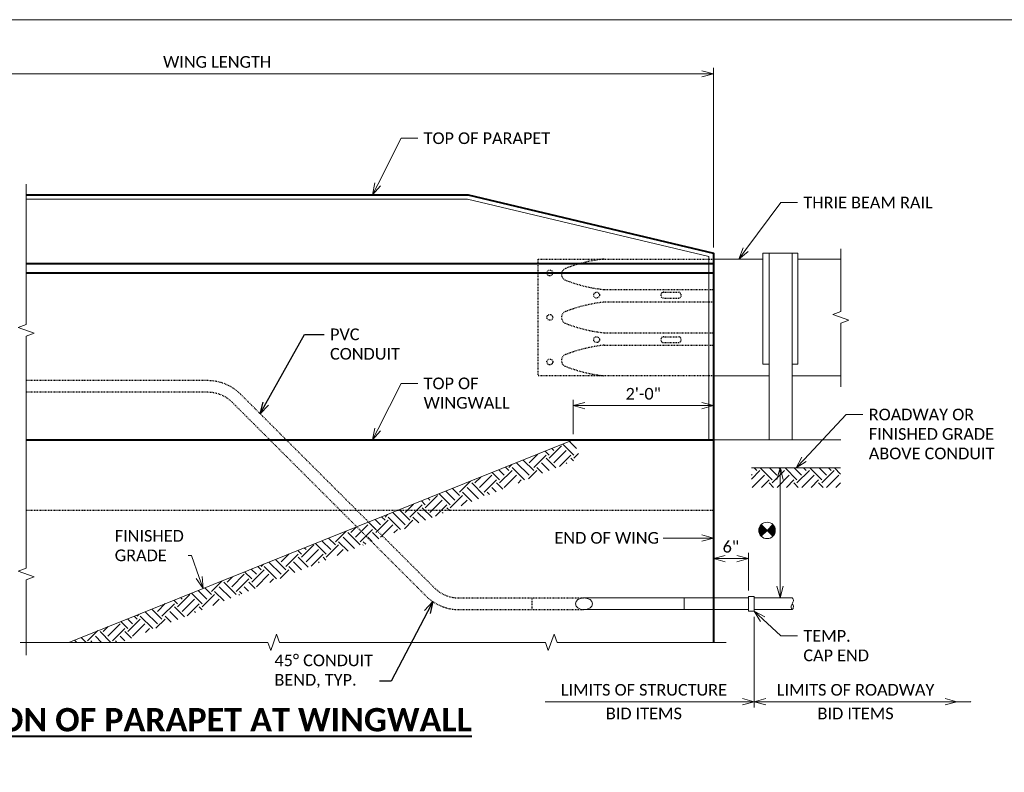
# Model space of a CAD drawing. Extents: x -1659 to 205, y -2368 to -1849.
# Tile 19 of 21: x -391 to -264, y -2212 to -2116. Entities that reach past the tile are written whole.
import ezdxf
from ezdxf import colors
from ezdxf.entities.mleader import LeaderData, LeaderLine
from ezdxf.math import Vec2, Vec3

# ---------------------------------------------------------------- set-up
doc = ezdxf.new("R2010")
doc.units = 0
doc.header["$MEASUREMENT"] = 0
doc.linetypes.add('Wisdot2', pattern=[0.125, 0.0625, -0.0625])
for name, color, linetype, lineweight in [('B_ANNO_BREAK', 7, 'Continuous', 18), ('B_ANNO_DIM', 7, 'Continuous', 18), ('B_ANNO_SYMB', 7, 'Continuous', 18), ('B_ANNO_TEXT_TITLE', 7, 'Continuous', 40), ('B_CONC_PPT', 12, 'Continuous', 40), ('B_CONC_WALL', 1, 'Continuous', 40), ('B_DETAIL', 7, 'Continuous', 18), ('B_DETAIL_HIDDEN', 7, 'Wisdot2', 25)]:
    doc.layers.add(name, color=color, linetype=linetype, lineweight=lineweight)
doc.layers.add('B_ANNO_NOPLOT', color=47, linetype='Continuous', lineweight=18, plot=False)
doc.styles.get("Standard").update_dxf_attribs({"font": 'calibri.ttf'})
doc.styles.add('Title', font='calibrib.ttf', dxfattribs={"height": 0.125})
doc.dimstyles.new('Annotative', dxfattribs={"dimscale": 0, "dimtxt": 0.0625, "dimasz": 0.0625, "dimexe": 0.03125, "dimexo": 0.03125, "dimgap": 0.03125, "dimtad": 1, "dimdec": 3, "dimzin": 3, "dimdsep": 46, "dimlunit": 4, "dimtxsty": 'Standard', "dimblk": 'OPEN30', "dimcen": 0.03125, "dimaunit": 1, "dimadec": 0, "dimazin": 3, "dimtfac": 0.75, "dimtdec": 3, "dimtofl": 0, "dimtmove": 0, "dimatfit": 3, "dimldrblk": 'OPEN30', "dimfxl": 1, "dimtfill": 1, "dimfrac": 1, "dimtolj": 1, "dimtzin": 0, "dimarcsym": 0})

# ---------------------------------------------------------------- blocks, each defined once
blk = doc.blocks.new('guardrail')
at = {"layer": 'B_DETAIL_HIDDEN'}
for p, q in [((-3.710157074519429, 4.761578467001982), (15.00003621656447, 4.779560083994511)), ((15.00003621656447, 2.609836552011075), (-3.710157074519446, 2.609836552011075)), ((-3.710157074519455, -2.628329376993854), (15.00003621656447, -2.628329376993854)), ((-3.710157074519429, -4.76208967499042), (15.00003621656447, -4.780071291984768))]:
    blk.add_line(p, q, dxfattribs=at)
at = {"layer": 'B_DETAIL_HIDDEN', "ltscale": 0.5}
for p, q in [((6.500036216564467, 4.312244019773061), (9.000036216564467, 4.312244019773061)), ((6.500036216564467, 3.312244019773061), (9.000036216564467, 3.312244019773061)), ((6.500036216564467, -3.312755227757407), (9.000036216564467, -3.312755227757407)), ((6.500036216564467, -4.312755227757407), (9.000036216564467, -4.312755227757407))]:
    blk.add_line(p, q, dxfattribs=at)
at = {"layer": 'B_DETAIL_HIDDEN', "flags": 128}
for points in [[(-14.99996378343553, 9.999744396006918), (15.00003621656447, 9.999744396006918)], [(15.00003621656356, -10.00025560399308), (-14.99996378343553, -10.00025560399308), (-14.99996378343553, 9.999744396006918)]]:
    blk.add_lwpolyline(points, dxfattribs=at)
at = {"layer": 'B_DETAIL_HIDDEN', "ltscale": 0.25}
for centre in [(-12.99996378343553, 7.624744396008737), (-4.999963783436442, 3.812244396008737), (-12.99996378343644, -0.0002556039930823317), (-4.999963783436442, -3.812755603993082), (-12.99996378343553, -7.625255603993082)]:
    blk.add_circle(centre, 0.5, dxfattribs=at)
at = {"layer": 'B_DETAIL_HIDDEN', "ltscale": 0.5}
for centre, radius, start, end in [((-0.9760900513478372, -15.51578757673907), 25.66159570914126, 96.11608083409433, 111.3823732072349), ((-9.940985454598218, 7.380661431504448), 1.072640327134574, 111.3823732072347, 248.6176267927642), ((-0.9760900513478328, 30.27711043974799), 25.66159570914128, 248.6176267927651, 263.8839191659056), ((6.500036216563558, 3.812244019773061), 0.5, 90.0000862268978, 270.0000000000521), ((9.000036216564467, 3.812244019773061), 0.5, 270.000000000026, 90.0000862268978), ((-0.9760900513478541, -22.90569542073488), 25.66159570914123, 96.11608083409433, 111.382373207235), ((-9.940985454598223, -0.00924641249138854), 1.072640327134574, 111.382373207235, 248.6176267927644), ((-0.976090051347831, 22.88720259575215), 25.66159570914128, 248.6176267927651, 263.8839191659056), ((6.500036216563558, -3.812755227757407), 0.5, 89.99999999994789, 269.9999137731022), ((9.000036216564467, -3.812755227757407), 0.5, 269.9999137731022, 89.99999999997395), ((-0.9760900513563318, -30.27762164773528), 25.66159570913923, 96.11608083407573, 111.3823732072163), ((-9.940985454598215, -7.38117263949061), 1.072640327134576, 111.3823732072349, 248.6176267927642), ((-0.976090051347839, 15.51527636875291), 25.66159570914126, 248.6176267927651, 263.8839191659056)]:
    blk.add_arc(centre, radius, start, end, dxfattribs=at)
blk = doc.blocks.new('_Open30')
at = {"color": 0, "linetype": 'ByBlock', "lineweight": -2}
for p, q in [((-1, 0.26794919), (0, 0)), ((0, 0), (-1, -0.26794919)), ((0, 0), (-1, 0))]:
    blk.add_line(p, q, dxfattribs=at)
blk = doc.blocks.new('*D118')
at = {"layer": 'B_ANNO_DIM', "color": 0, "lineweight": -2, "transparency": 16777216}
for p, q in [((53.09397135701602, 229.6846771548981), (53.09397135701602, 245.796793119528)), ((179.093967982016, 222.7471771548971), (179.093967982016, 245.796793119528)), ((54.59397135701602, 245.046793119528), (177.593967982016, 245.046793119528))]:
    blk.add_line(p, q, dxfattribs=at)
at = {"layer": 'Defpoints', "color": 0, "transparency": 16777216}
for p in [(179.093967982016, 245.046793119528), (53.09397135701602, 228.9346771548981), (179.093967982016, 221.9971771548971)]:
    blk.add_point(p, dxfattribs=at)
at = {"layer": 'B_ANNO_DIM', "color": 0, "lineweight": -2, "transparency": 16777216, "xscale": 1.5, "yscale": 1.5, "zscale": 1.5, "rotation": 180}
blk.add_blockref('_Open30', (53.09397135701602, 245.046793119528), dxfattribs=at)
at = {"layer": 'B_ANNO_DIM', "color": 0, "lineweight": -2, "transparency": 16777216, "xscale": 1.5, "yscale": 1.5, "zscale": 1.5}
blk.add_blockref('_Open30', (179.093967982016, 245.046793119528), dxfattribs=at)
at = {"layer": 'B_ANNO_DIM', "color": 0, "transparency": 16777216, "insert": (115.3752213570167, 246.5641008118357), "char_height": 1.5, "attachment_point": 5, "bg_fill": 3, "box_fill_scale": 1.25, "bg_fill_color": 256, "bg_fill_true_color": 13158600, "bg_fill_transparency": 0}
blk.add_mtext('\\A1;WING LENGTH', dxfattribs=at)
blk = doc.blocks.new('*D96')
at = {"layer": 'B_ANNO_DIM', "color": 0, "lineweight": -2, "transparency": 16777216}
for p, q in [((-296.9873368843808, -2189.109312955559), (-296.9873368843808, -2184.243735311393)), ((-298.4873368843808, -2184.993735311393), (-299.9873368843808, -2184.993735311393))]:
    blk.add_line(p, q, dxfattribs=at)
at = {"layer": 'Defpoints', "color": 0, "transparency": 16777216}
for p in [(-301.4873368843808, -2184.993735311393), (-301.4873368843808, -2184.993735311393), (-296.9873368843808, -2189.859312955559)]:
    blk.add_point(p, dxfattribs=at)
at = {"layer": 'B_ANNO_DIM', "color": 0, "lineweight": -2, "transparency": 16777216, "xscale": 1.5, "yscale": 1.5, "zscale": 1.5, "rotation": 180}
blk.add_blockref('_Open30', (-301.4873368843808, -2184.993735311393), dxfattribs=at)
at = {"layer": 'B_ANNO_DIM', "color": 0, "lineweight": -2, "transparency": 16777216, "xscale": 1.5, "yscale": 1.5, "zscale": 1.5}
blk.add_blockref('_Open30', (-296.9873368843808, -2184.993735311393), dxfattribs=at)
at = {"layer": 'B_ANNO_DIM', "color": 0, "transparency": 16777216, "insert": (-299.2373368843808, -2183.475850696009), "char_height": 1.5, "attachment_point": 5, "bg_fill": 3, "box_fill_scale": 1.25, "bg_fill_color": 256, "bg_fill_true_color": 13158600, "bg_fill_transparency": 0}
blk.add_mtext('\\A1;6"', dxfattribs=at)
blk = doc.blocks.new('*D117')
at = {"layer": 'B_ANNO_DIM', "color": 0, "lineweight": -2, "transparency": 16777216}
for p, q in [((161.0939679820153, 198.7471771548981), (161.0939679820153, 203.1569175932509)), ((162.5939679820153, 202.4069175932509), (177.5939679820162, 202.4069175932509))]:
    blk.add_line(p, q, dxfattribs=at)
at = {"layer": 'Defpoints', "color": 0, "transparency": 16777216}
for p in [(179.0939679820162, 202.4069175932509), (179.0939679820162, 202.4069175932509), (161.0939679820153, 197.9971771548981)]:
    blk.add_point(p, dxfattribs=at)
at = {"layer": 'B_ANNO_DIM', "color": 0, "lineweight": -2, "transparency": 16777216, "xscale": 1.5, "yscale": 1.5, "zscale": 1.5, "rotation": 180}
blk.add_blockref('_Open30', (161.0939679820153, 202.4069175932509), dxfattribs=at)
at = {"layer": 'B_ANNO_DIM', "color": 0, "lineweight": -2, "transparency": 16777216, "xscale": 1.5, "yscale": 1.5, "zscale": 1.5}
blk.add_blockref('_Open30', (179.0939679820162, 202.4069175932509), dxfattribs=at)
at = {"layer": 'B_ANNO_DIM', "color": 0, "transparency": 16777216, "insert": (170.0939679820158, 203.9253791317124), "char_height": 1.5, "attachment_point": 5, "bg_fill": 3, "box_fill_scale": 1.25, "bg_fill_color": 256, "bg_fill_true_color": 13158600, "bg_fill_transparency": 0}
blk.add_mtext('\\A1;2\'-0"', dxfattribs=at)
blk = doc.blocks.new('*D97')
at = {"layer": 'B_ANNO_DIM', "color": 0, "lineweight": -2, "transparency": 16777216}
blk.add_line((-292.9287863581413, -2174.84861333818), (-292.9287863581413, -2188.546811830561), dxfattribs=at)
at = {"layer": 'Defpoints', "color": 0, "transparency": 16777216}
for p in [(-292.9287863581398, -2173.34861333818), (-292.9287863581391, -2190.046811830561), (-292.9287863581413, -2190.046811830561)]:
    blk.add_point(p, dxfattribs=at)
at = {"layer": 'B_ANNO_DIM', "color": 0, "lineweight": -2, "transparency": 16777216, "xscale": 1.5, "yscale": 1.5, "zscale": 1.5}
for p, rotation in [((-292.9287863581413, -2173.34861333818), 90), ((-292.9287863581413, -2190.046811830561), 270)]:
    blk.add_blockref('_Open30', p, dxfattribs=dict(at, rotation=rotation))
blk = doc.blocks.new('SYM04')
at = {"layer": 'B_ANNO_SYMB'}
h = blk.add_hatch(color=256, dxfattribs=at)
edge = h.paths.add_edge_path()
edge.add_line((-2.24663418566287, -2.080375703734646), (-1.498471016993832, -2.828538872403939))
edge.add_line((-1.498471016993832, -2.828538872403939), (-2.246634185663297, -3.576702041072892))
edge.add_arc((-1.49847101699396, -2.828538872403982), 1.058062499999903, 134.9999999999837, 224.9999999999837, ccw=False)
h = blk.add_hatch(color=256, dxfattribs=at)
edge = h.paths.add_edge_path()
edge.add_line((-0.7503078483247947, -3.576702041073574), (-1.498471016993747, -2.82853887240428))
edge.add_line((-1.498471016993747, -2.82853887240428), (-0.7503078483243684, -2.080375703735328))
edge.add_arc((-1.498471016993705, -2.828538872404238), 1.058062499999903, -45.000000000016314, 44.999999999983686, ccw=False)
at = {"layer": 'B_ANNO_SYMB', "flags": 128}
for points in [[(-2.24663418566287, -2.080375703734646), (-1.498471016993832, -2.828538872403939), (-2.246634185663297, -3.576702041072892), (-2.246634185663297, -3.576702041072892, -0.414213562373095), (-2.24663418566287, -2.080375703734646)], [(-0.7503078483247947, -3.576702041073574), (-1.498471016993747, -2.82853887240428), (-0.7503078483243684, -2.080375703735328), (-0.7503078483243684, -2.080375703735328, -0.414213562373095), (-0.7503078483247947, -3.576702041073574)]]:
    blk.add_lwpolyline(points, format="xyb", dxfattribs=at)
at = {"layer": 'B_ANNO_SYMB'}
blk.add_circle((-1.498471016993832, -2.828538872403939), 1.0580625, dxfattribs=at)
blk = doc.blocks.new('*D264')
at = {"layer": 'B_ANNO_DIM', "color": 0, "lineweight": -2, "transparency": 16777216}
for p, q in [((184.3439634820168, 175.2653034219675), (184.3439634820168, 163.6222619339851)), ((185.8439634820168, 164.3722619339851), (208.8708468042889, 164.3722619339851))]:
    blk.add_line(p, q, dxfattribs=at)
at = {"layer": 'Defpoints', "color": 0, "transparency": 16777216}
for p in [(184.3439634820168, 176.0153034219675), (210.3708468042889, 164.3722619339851), (210.3708468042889, 164.3722619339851)]:
    blk.add_point(p, dxfattribs=at)
at = {"layer": 'B_ANNO_DIM', "color": 0, "lineweight": -2, "transparency": 16777216, "xscale": 1.5, "yscale": 1.5, "zscale": 1.5, "rotation": 180}
blk.add_blockref('_Open30', (184.3439634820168, 164.3722619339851), dxfattribs=at)
at = {"layer": 'B_ANNO_DIM', "color": 0, "lineweight": -2, "transparency": 16777216, "xscale": 1.5, "yscale": 1.5, "zscale": 1.5}
blk.add_blockref('_Open30', (210.3708468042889, 164.3722619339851), dxfattribs=at)
at = {"layer": 'B_ANNO_DIM', "color": 0, "transparency": 16777216, "char_height": 1.5, "attachment_point": 5, "bg_fill": 3, "box_fill_scale": 1.25, "bg_fill_color": 256, "bg_fill_true_color": 13158600, "bg_fill_transparency": 0}
for s, insert in [('\\A1;LIMITS OF ROADWAY', (197.3574051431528, 165.8907234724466)), ('\\A1;BID ITEMS', (197.3574051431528, 162.8538003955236))]:
    blk.add_mtext(s, dxfattribs=dict(at, insert=insert))
blk = doc.blocks.new('*D119')
at = {"layer": 'B_ANNO_DIM', "color": 0, "lineweight": -2, "transparency": 16777216}
blk.add_line((182.8439634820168, 164.3722619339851), (157.5021066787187, 164.3722619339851), dxfattribs=at)
at = {"layer": 'Defpoints', "color": 0, "transparency": 16777216}
for p in [(157.5021066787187, 164.3722619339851), (157.5021066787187, 164.3722619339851), (184.3439634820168, 164.3722619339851)]:
    blk.add_point(p, dxfattribs=at)
at = {"layer": 'B_ANNO_DIM', "color": 0, "lineweight": -2, "transparency": 16777216, "xscale": 1.5, "yscale": 1.5, "zscale": 1.5}
blk.add_blockref('_Open30', (184.3439634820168, 164.3722619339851), dxfattribs=at)
at = {"layer": 'B_ANNO_DIM', "color": 0, "transparency": 16777216, "char_height": 1.5, "attachment_point": 5, "bg_fill": 3, "box_fill_scale": 1.25, "bg_fill_color": 256, "bg_fill_true_color": 13158600, "bg_fill_transparency": 0}
for s, insert in [('\\A1;LIMITS OF STRUCTURE', (170.1730350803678, 165.8907234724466)), ('\\A1;BID ITEMS', (170.1730350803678, 162.8538003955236))]:
    blk.add_mtext(s, dxfattribs=dict(at, insert=insert))
blk = doc.blocks.new('_None')
blk = doc.blocks.new('INS_SS42ELEC_BASE-2')
at = {"layer": 'B_ANNO_SYMB'}
h = blk.add_hatch(dxfattribs=at)
h.set_pattern_fill('EARTH', color=256, scale=9, angle=45)
h.set_pattern_definition([(45, (0, 0), (0, 3.181980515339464), [2.25, -2.25]), (45, (-0.5966213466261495, 0.5966213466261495), (0, 3.181980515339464), [2.25, -2.25]), (45, (-1.193242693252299, 1.193242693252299), (0, 3.181980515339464), [2.25, -2.25]), (135, (-1.193242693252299, 1.590990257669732), (-3.181980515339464, 4.440892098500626e-16), [2.25, -2.25]), (135, (-0.5966213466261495, 2.187611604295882), (-3.181980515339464, 4.440892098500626e-16), [2.25, -2.25]), (135, (0, 2.784232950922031), (-3.181980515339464, 4.440892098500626e-16), [2.25, -2.25])])
h.paths.add_polyline_path([(195.4370661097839, 194.4009917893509), (183.9788324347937, 194.4009917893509), (183.9788324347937, 191.9009917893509), (195.4370661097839, 191.9009917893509)])
h.paths.add_polyline_path([(145.3826756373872, 188.9971771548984), (138.6711108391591, 188.9971771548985), (96.31179767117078, 171.9951592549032), (103.023362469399, 171.9951592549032)])
h.paths.add_polyline_path([(162.0251964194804, 195.6770880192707), (161.0939679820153, 197.9971771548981), (138.6711108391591, 188.9971771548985), (145.3826756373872, 188.9971771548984)])
at = {"layer": 'B_ANNO_BREAK', "flags": 128}
for points in [[(195.4676548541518, 204.8053381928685), (195.4676548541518, 213.0056278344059), (196.4986032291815, 213.3808623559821), (194.4367064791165, 214.1313313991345), (195.4676548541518, 214.5065659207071), (195.4676548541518, 222.5730028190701)], [(90.08811063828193, 171.9951592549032), (121.8868836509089, 171.9951592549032), (122.2621181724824, 170.9642108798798), (123.0125872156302, 173.0261076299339), (123.3878217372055, 171.9951592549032), (157.5263533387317, 171.9951592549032), (157.9015878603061, 170.9642108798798), (158.6520569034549, 173.0261076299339), (159.0272914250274, 171.9951592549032), (180.7284854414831, 171.9951592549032)]]:
    blk.add_lwpolyline(points, dxfattribs=at)
at = {"layer": 'B_ANNO_DIM'}
blk.add_line((183.9788324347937, 194.4009917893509), (195.4370661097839, 194.4009917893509), dxfattribs=at)
at = {"layer": 'B_ANNO_NOPLOT', "flags": 128}
blk.add_lwpolyline([(0, 0), (-1.005828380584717e-07, 252.0000000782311), (323.9276625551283, 252.0000001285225), (323.9276625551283, 238.8551612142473), (377.9999998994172, 238.8551612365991), (377.9999999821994, 40.49960530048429), (316.5707527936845, 40.49960528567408), (316.5707528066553, 1.229345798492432e-07)], close=True, dxfattribs=at)
at = {"layer": 'B_CONC_PPT'}
for p, q in [((90.86383484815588, 220.6846771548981), (179.0939679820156, 220.6846771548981)), ((90.86383484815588, 219.4659344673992), (179.0939679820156, 219.4659344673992))]:
    blk.add_line(p, q, dxfattribs=at)
at = {"layer": 'B_CONC_PPT', "flags": 128}
blk.add_lwpolyline([(90.86383484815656, 229.4972512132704), (147.5939679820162, 229.4972512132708), (179.093967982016, 221.9971771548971), (179.0939679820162, 197.9971771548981)], dxfattribs=at)
at = {"layer": 'B_CONC_WALL', "flags": 128}
blk.add_lwpolyline([(90.86383484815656, 197.9971771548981), (179.0939679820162, 197.9971771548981), (179.0939679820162, 171.9951592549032)], dxfattribs=at)
at = {"layer": 'B_DETAIL'}
for p, q in [((179.0939679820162, 221.247182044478), (185.4464679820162, 221.2471820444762)), ((189.9464679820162, 221.2471820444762), (195.4676548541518, 221.2471820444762)), ((179.0939679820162, 206.2471820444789), (186.2414679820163, 206.2471820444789)), ((189.1964679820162, 206.247182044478), (195.467654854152, 206.247182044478)), ((96.31179767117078, 171.9951592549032), (161.0939679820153, 197.9971771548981)), ((179.0939679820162, 197.9971771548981), (195.4676548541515, 197.9971771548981)), ((189.2304592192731, 177.7027932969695), (184.3439634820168, 177.7027932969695)), ((189.2277131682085, 176.2028022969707), (184.3439634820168, 176.2028022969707))]:
    blk.add_line(p, q, dxfattribs=at)
at = {"layer": 'B_DETAIL', "flags": 128}
for points in [[(90.86383484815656, 228.934754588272), (147.5279265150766, 228.934754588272), (178.5314679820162, 221.5528861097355), (178.5314679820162, 197.9971771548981)], [(186.2414679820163, 207.7471771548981), (185.4464679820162, 207.7471771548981), (185.4464679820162, 221.9971771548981), (186.2414679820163, 221.9971771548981)], [(186.2414679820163, 197.9971771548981), (186.2414679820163, 221.9971771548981), (189.1964679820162, 221.9971771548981), (189.1964679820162, 197.9971771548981)], [(189.1964679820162, 221.9971771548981), (189.9464679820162, 221.9971771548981), (189.9464679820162, 207.7471771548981), (189.1964679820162, 207.7471771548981)], [(183.5939679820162, 177.89029217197), (184.3439634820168, 177.89029217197), (184.3439634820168, 176.0153034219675), (183.5939679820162, 176.0153034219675), (183.5939679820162, 177.89029217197)]]:
    blk.add_lwpolyline(points, dxfattribs=at)
at = {"layer": 'B_DETAIL'}
blk.add_open_spline([(189.2304592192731, 177.7027932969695), (189.2824394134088, 177.577549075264), (189.3887778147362, 177.4519841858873), (189.37847888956, 177.3267433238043), (189.3682747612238, 177.202655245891), (189.2806851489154, 177.0779753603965), (189.2304592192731, 176.9546938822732), (189.1793905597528, 176.8293438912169), (189.0802391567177, 176.7039939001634), (189.0744384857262, 176.578643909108), (189.0686378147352, 176.4532939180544), (189.1796287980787, 176.2021288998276), (189.2304592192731, 176.2025939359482), (189.2809152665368, 176.2030555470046), (189.3738541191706, 176.4532939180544), (189.37847888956, 176.578643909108), (189.3831036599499, 176.7039939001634), (189.2824502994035, 176.8293438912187), (189.2304592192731, 176.9546938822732)], degree=3, knots=[0, 0, 0, 0, 0.1665102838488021, 0.1665102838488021, 0.1665102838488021, 0.3314879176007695, 0.3314879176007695, 0.3314879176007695, 0.4992336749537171, 0.4992336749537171, 0.4992336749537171, 0.6669794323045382, 0.6669794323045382, 0.6669794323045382, 0.8334897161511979, 0.8334897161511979, 0.8334897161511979, 1, 1, 1, 1], dxfattribs=at)
at = {"layer": 'B_DETAIL_HIDDEN'}
blk.add_line((90.86383484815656, 188.997177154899), (179.0939679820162, 188.9971771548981), dxfattribs=at)
at = {"xscale": 0.75, "yscale": 0.75, "zscale": 0.75}
blk.add_blockref('guardrail', (167.8439408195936, 213.7473737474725), dxfattribs=at)
blk.add_blockref('SYM04', (187.4890000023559, 189.2057998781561))
at = {"layer": 'B_ANNO_TEXT_TITLE', "insert": (51.09997706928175, 163.5578095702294), "char_height": 3, "width": 99.6337617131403, "attachment_point": 1, "style": 'Title'}
blk.add_mtext('\\A1;\\pxqc;{\\LOUTSIDE ELEVATION OF PARAPET AT WINGWALL}', dxfattribs=at)
at = {"layer": 'B_ANNO_DIM'}
dim = blk.add_linear_dim(base=(187.6525185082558, 177.7027932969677), p1=(187.6525185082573, 194.40099178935), p2=(187.652518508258, 177.7027932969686), angle=90, text=' ', dimstyle='Annotative', dxfattribs=at)
dim.commit()
dim.dimension.update_dxf_attribs({"geometry": '*D97', "text_midpoint": (187.6525185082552, 186.0518925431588), "insert": (480.581304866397, 2367.749605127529)})
ml = blk.add_multileader_mtext('Standard', dxfattribs=at)
ml.set_content('THRIE BEAM RAIL', color=256)
ml.set_leader_properties()
ml.set_arrow_properties(name='OPEN30')
ml.build(insert=Vec2(0, 0))
ml.multileader.update_dxf_attribs({"text_right_attachment_type": 3, "dogleg_length": 0.0625, "arrow_head_size": 1.5, "scale": 24})
ctx = ml.context
ctx.base_point, ctx.scale, ctx.char_height, ctx.arrow_head_size, ctx.landing_gap_size, ctx.plane_origin = Vec3(189.903055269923, 228.5090956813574), 24, 1.5, 1.5, 0.75, Vec3(184.3439634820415, 231.7071292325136)
ctx.right_attachment = 3
notes = []
notes.append((ctx, [(0, (1, 1, 0), (188.403055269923, 228.5090956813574), (1, 0), 1.5, [(0, [(182.3475698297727, 221.2471820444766), (187.7490143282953, 228.5090956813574), (187.9652455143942, 228.5090956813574)], 0, [])])]))
ctx.mtext.insert, ctx.mtext.flow_direction = Vec3(190.653055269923, 229.262557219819), 5
ml = blk.add_multileader_mtext('Standard', dxfattribs=at)
ml.set_content('TOP OF\\PWINGWALL', color=256)
ml.set_leader_properties()
ml.set_arrow_properties(name='OPEN30')
ml.build(insert=Vec2(0, 0))
ml.multileader.update_dxf_attribs({"text_right_attachment_type": 3, "dogleg_length": 0.0625, "arrow_head_size": 1.5, "scale": 24})
ctx = ml.context
ctx.base_point, ctx.scale, ctx.char_height, ctx.arrow_head_size, ctx.landing_gap_size, ctx.plane_origin = Vec3(141.137987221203, 205.2590907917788), 24, 1.5, 1.5, 0.75, Vec3(135.5788954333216, 208.457124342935)
ctx.right_attachment = 3
notes.append((ctx, [(0, (1, 1, 0), (139.637987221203, 205.2590907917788), (1, 0), 1.5, [(0, [(135.3126460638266, 197.9971771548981), (138.9839462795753, 205.2590907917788), (139.2001774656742, 205.2590907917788)], 0, [])])]))
ctx.mtext.insert, ctx.mtext.flow_direction = Vec3(141.887987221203, 206.0194754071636), 5
ml = blk.add_multileader_mtext('Standard', dxfattribs=at)
ml.set_content('ROADWAY OR\\PFINISHED GRADE\\PABOVE CONDUIT', color=256)
ml.set_leader_properties()
ml.set_arrow_properties(name='OPEN30')
ml.build(insert=Vec2(0, 0))
ml.multileader.update_dxf_attribs({"text_right_attachment_type": 3, "dogleg_length": 0.0625, "arrow_head_size": 1.5, "scale": 24})
ctx = ml.context
ctx.base_point, ctx.scale, ctx.char_height, ctx.arrow_head_size, ctx.landing_gap_size, ctx.plane_origin = Vec3(198.3005544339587, 201.2580430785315), 24, 1.5, 1.5, 0.75, Vec3(192.7414626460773, 204.4560766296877)
ctx.right_attachment = 3
notes.append((ctx, [(0, (1, 1, 0), (196.8005544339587, 201.2580430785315), (1, 0), 1.5, [(0, [(189.7079492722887, 194.4009917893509), (196.146513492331, 201.2580430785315), (196.3627446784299, 201.2580430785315)], 0, [])])]))
ctx.mtext.insert, ctx.mtext.flow_direction = Vec3(199.0505544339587, 202.0190046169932), 5
ml = blk.add_multileader_mtext('Standard', dxfattribs=at)
ml.set_content('FINISHED\\PGRADE', color=256)
ml.set_leader_properties()
ml.set_arrow_properties(name='OPEN30')
ml.build(insert=Vec2(0, 0))
ml.multileader.update_dxf_attribs({"text_right_attachment_type": 3, "dogleg_length": 0.0625, "arrow_head_size": 1.5, "scale": 24})
ctx = ml.context
ctx.base_point, ctx.scale, ctx.char_height, ctx.arrow_head_size, ctx.landing_gap_size, ctx.plane_origin = Vec3(101.4728092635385, 185.6651061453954), 24, 1.5, 1.5, 0.75, Vec3(116.0437015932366, 183.1362599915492)
ctx.right_attachment = 3
notes.append((ctx, [(0, (1, 1, 0), (112.1028514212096, 183.1362599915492), (-1, 0), 0.4681190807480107, [(0, [(113.5679407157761, 178.9213634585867), (112.1028514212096, 183.1362599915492), (112.1028514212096, 183.1362599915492)], 0, [])])]))
ctx.mtext.insert, ctx.mtext.flow_direction = Vec3(102.2228092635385, 186.4254907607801), 5
ml = blk.add_multileader_mtext('Standard', dxfattribs=at)
ml.set_content('TEMP.\\PCAP END', color=256)
ml.set_leader_properties()
ml.set_arrow_properties(name='OPEN30')
ml.build(insert=Vec2(0, 0))
ml.multileader.update_dxf_attribs({"text_right_attachment_type": 3, "dogleg_length": 0.0625, "arrow_head_size": 1.5, "scale": 24})
ctx = ml.context
ctx.base_point, ctx.scale, ctx.char_height, ctx.arrow_head_size, ctx.landing_gap_size, ctx.plane_origin = Vec3(189.9030552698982, 172.8172698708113), 24, 1.5, 1.5, 0.75, Vec3(184.3439634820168, 176.0153034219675)
ctx.right_attachment = 3
notes.append((ctx, [(0, (1, 1, 0), (188.4030552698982, 172.8172698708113), (1, 0), 1.5, [(0, [(184.3439634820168, 176.0153034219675), (187.7490143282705, 172.8172698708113), (187.9652455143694, 172.8172698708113)], 0, [])])]))
ctx.mtext.insert, ctx.mtext.flow_direction = Vec3(190.6530552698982, 173.576500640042), 5
for ctx, leaders in notes:
    for number, flags, end, landing, length, lines in leaders:
        leader = LeaderData()
        leader.index, (leader.has_last_leader_line, leader.has_dogleg_vector, leader.attachment_direction) = number, flags
        leader.last_leader_point, leader.dogleg_vector, leader.dogleg_length = Vec3(end), Vec3(landing), length
        for number, points, colour, breaks in lines:
            line = LeaderLine()
            line.index, line.vertices, line.color, line.breaks = number, Vec3.list(points), colors.encode_raw_color(colour), breaks
            leader.lines.append(line)
        ctx.leaders.append(leader)
dim = blk.add_linear_dim(base=(179.093967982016, 245.046793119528), p1=(53.09397135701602, 228.9346771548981), p2=(179.093967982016, 221.9971771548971), text='WING LENGTH', dimstyle='Annotative', dxfattribs=at)
dim.commit()
dim.dimension.update_dxf_attribs({"geometry": '*D118', "text_midpoint": (115.3752213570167, 245.046793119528), "dimtype": 128})
dim = blk.add_linear_dim(base=(179.0939679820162, 202.4069175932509), p1=(161.0939679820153, 197.9971771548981), p2=(179.0939679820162, 202.4069175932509), dimstyle='Annotative', override={"dimlfac": 1.333}, dxfattribs=at)
dim.commit()
dim.dimension.update_dxf_attribs({"geometry": '*D117', "text_midpoint": (170.0939679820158, 203.9253791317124)})
dim = blk.add_linear_dim(base=(179.0939679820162, 182.7558698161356), p1=(183.5939679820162, 177.89029217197), p2=(179.0939679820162, 182.7558698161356), dimstyle='Annotative', override={"dimlfac": 1.333}, dxfattribs=at)
dim.commit()
dim.dimension.update_dxf_attribs({"geometry": '*D96', "text_midpoint": (181.3439679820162, 182.7558698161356), "dimtype": 128, "insert": (480.581304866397, 2367.749605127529)})
dim = blk.add_linear_dim(base=(210.3708468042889, 164.3722619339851), p1=(184.3439634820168, 176.0153034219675), p2=(210.3708468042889, 164.3722619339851), text='LIMITS OF ROADWAY\\XBID ITEMS', dimstyle='Annotative', dxfattribs=at)
dim.commit()
dim.dimension.update_dxf_attribs({"geometry": '*D264', "text_midpoint": (197.3574051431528, 164.3722619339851)})
at = {"layer": 'B_ANNO_BREAK', "flags": 128}
blk.add_lwpolyline([(90.86383484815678, 170.3436647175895), (90.86383484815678, 180.0369820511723), (91.89478322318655, 180.4122165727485), (89.83288647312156, 181.162685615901), (90.86383484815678, 181.5379201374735), (90.86383484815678, 211.3406736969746), (91.89478322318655, 211.7159082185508), (89.83288647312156, 212.4663772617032), (90.86383484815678, 212.8416117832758), (90.86383484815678, 230.8580999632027)], dxfattribs=at)
at = {"layer": 'B_ANNO_DIM'}
dim = blk.add_linear_dim(base=(157.5021066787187, 164.3722619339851), p1=(184.3439634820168, 164.3722619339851), p2=(157.5021066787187, 164.3722619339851), text='LIMITS OF STRUCTURE\\XBID ITEMS', dimstyle='Annotative', override={"dimblk1": 'Open30', "dimblk2": 'None', "dimsah": 1}, dxfattribs=at)
dim.commit()
dim.dimension.update_dxf_attribs({"geometry": '*D119', "text_midpoint": (170.1730350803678, 164.3722619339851)})
blk.add_leader([(212.1650631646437, 164.3722619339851), (208.1636989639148, 164.3722619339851)], dimstyle='Annotative', override={"dimscale": 0, "dimgap": 0.03125, "dimtad": 0}, dxfattribs=at)
ml = blk.add_multileader_mtext('Standard', dxfattribs=at)
ml.set_content('TOP OF PARAPET', color=256)
ml.set_leader_properties()
ml.set_arrow_properties(name='OPEN30')
ml.build(insert=Vec2(0, 0))
ml.multileader.update_dxf_attribs({"text_right_attachment_type": 3, "dogleg_length": 0.0625, "arrow_head_size": 1.5, "scale": 24})
ctx = ml.context
ctx.base_point, ctx.scale, ctx.char_height, ctx.arrow_head_size, ctx.landing_gap_size, ctx.plane_origin = Vec3(141.137987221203, 236.7591648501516), 24, 1.5, 1.5, 0.75, Vec3(135.5788954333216, 239.9571984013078)
ctx.right_attachment = 3
notes = []
notes.append((ctx, [(0, (1, 1, 0), (139.637987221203, 236.7591648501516), (1, 0), 1.5, [(0, [(135.3126460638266, 229.4972512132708), (138.9839462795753, 236.7591648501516), (139.2001774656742, 236.7591648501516)], 0, [])])]))
ctx.mtext.insert, ctx.mtext.flow_direction = Vec3(141.887987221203, 237.5201263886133), 5
ml = blk.add_multileader_mtext('Standard', dxfattribs=at)
ml.set_content('END OF WING', color=256)
ml.set_leader_properties()
ml.set_arrow_properties(name='OPEN30')
ml.build(insert=Vec2(0, 0))
ml.multileader.update_dxf_attribs({"text_right_attachment_type": 3, "dogleg_length": 0.0625, "arrow_head_size": 1.5, "scale": 24})
ctx = ml.context
ctx.base_point, ctx.scale, ctx.char_height, ctx.arrow_head_size, ctx.landing_gap_size, ctx.plane_origin = Vec3(157.9426618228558, 185.4081188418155), 24, 1.5, 1.5, 0.75, Vec3(179.0939679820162, 185.3931188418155)
ctx.right_attachment = 3
notes.append((ctx, [(0, (1, 1, 0), (174.1392002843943, 185.3931188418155), (-1, 0), 1.5, [(0, [(179.0939679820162, 185.3931188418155), (174.7879500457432, 185.3931188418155), (174.4806531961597, 185.3931188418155)], 0, [])])]))
ctx.mtext.insert, ctx.mtext.flow_direction = Vec3(158.6926618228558, 186.1690803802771), 5
for ctx, leaders in notes:
    for number, flags, end, landing, length, lines in leaders:
        leader = LeaderData()
        leader.index, (leader.has_last_leader_line, leader.has_dogleg_vector, leader.attachment_direction) = number, flags
        leader.last_leader_point, leader.dogleg_vector, leader.dogleg_length = Vec3(end), Vec3(landing), length
        for number, points, colour, breaks in lines:
            line = LeaderLine()
            line.index, line.vertices, line.color, line.breaks = number, Vec3.list(points), colors.encode_raw_color(colour), breaks
            leader.lines.append(line)
        ctx.leaders.append(leader)
blk = doc.blocks.new('*U281')
at = {"layer": 'B_ANNO_NOPLOT', "flags": 128}
blk.add_lwpolyline([(1.806012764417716e-14, 0), (-1.00582819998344e-07, 252.0000000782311), (323.9276625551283, 252.0000001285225), (323.9276625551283, 238.8551612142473), (377.9999998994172, 238.8551612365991), (377.9999999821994, 40.49960530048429), (316.5707527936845, 40.49960528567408), (316.5707528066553, 1.229345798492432e-07)], close=True, dxfattribs=at)
at = {"layer": 'B_DETAIL'}
for p, q in [((162.4750442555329, 177.7038717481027), (179.0939679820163, 177.7038717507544)), ((179.0939679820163, 177.7038717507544), (183.5939679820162, 177.7038717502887)), ((162.4750442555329, 176.2037033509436), (179.0939679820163, 176.2037033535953)), ((179.0939679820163, 176.2037033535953), (183.5939679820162, 176.203871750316))]:
    blk.add_line(p, q, dxfattribs=at)
at = {"layer": 'B_DETAIL', "ltscale": 0.25}
blk.add_line((175.3439679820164, 176.2046972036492), (175.3439679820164, 177.7038717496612), dxfattribs=at)
at = {"layer": 'B_DETAIL', "ltscale": 0.5}
blk.add_ellipse((162.4751633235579, 176.9534695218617), major_axis=(1.102742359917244, 0), ratio=0.680487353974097, dxfattribs=at)
at = {"layer": 'B_DETAIL_HIDDEN', "ltscale": 0.25}
blk.add_line((155.8437977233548, 176.2044536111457), (155.8437977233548, 177.7036281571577), dxfattribs=at)
at = {"layer": 'B_DETAIL_HIDDEN', "ltscale": 0.75, "flags": 128}
for points in [[(90.86383484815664, 205.6662774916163), (114.1160176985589, 205.6668705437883, -0.1989123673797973), (118.3586583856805, 203.9095112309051), (143.2468550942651, 179.0213017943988, 0.1989123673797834), (146.4288356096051, 177.7032823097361), (162.475163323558, 177.7038717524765), (162.4750442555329, 177.7038717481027)], [(90.86383484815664, 204.1668705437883), (114.1160176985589, 204.1668705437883, -0.1989123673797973), (117.2979982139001, 202.848851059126), (142.1861949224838, 177.9606416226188, 0.1989123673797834), (146.4288356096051, 176.2032823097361), (162.4818371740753, 176.2030810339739)]]:
    blk.add_lwpolyline(points, format="xyb", dxfattribs=at)
at = {"layer": 'B_ANNO_DIM'}
ml = blk.add_multileader_mtext('Standard', dxfattribs=at)
ml.set_content('PVC\\PCONDUIT', color=256)
ml.set_leader_properties()
ml.set_arrow_properties(name='OPEN30')
ml.build(insert=Vec2(0, 0))
ml.multileader.update_dxf_attribs({"text_right_attachment_type": 3, "dogleg_length": 0.0625, "arrow_head_size": 1.5, "scale": 24})
ctx = ml.context
ctx.base_point, ctx.scale, ctx.char_height, ctx.arrow_head_size, ctx.landing_gap_size, ctx.plane_origin = Vec3(129.1236465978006, 211.5606552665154), 24, 1.5, 1.5, 0.75, Vec3(120.2374710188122, 208.4279911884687)
ctx.right_attachment = 3
notes = []
notes.append((ctx, [(0, (1, 1, 0), (127.6236465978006, 211.5606552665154), (1, 0), 1.5, [(0, [(120.9038732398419, 201.3642950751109), (126.5968014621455, 211.5606552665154), (127.3255381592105, 211.5606552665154)], 0, [])])]))
ctx.mtext.insert, ctx.mtext.flow_direction = Vec3(129.8736465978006, 212.3216168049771), 5
ml = blk.add_multileader_mtext('Standard', dxfattribs=at)
ml.set_content('45%%D CONDUIT\\PBEND, TYP.', color=256)
ml.set_leader_properties()
ml.set_arrow_properties(name='OPEN30')
ml.build(insert=Vec2(0, 0))
ml.multileader.update_dxf_attribs({"text_right_attachment_type": 3, "dogleg_length": 0.0625, "arrow_head_size": 1.5, "scale": 24})
ctx = ml.context
ctx.base_point, ctx.scale, ctx.char_height, ctx.arrow_head_size, ctx.landing_gap_size, ctx.plane_origin = Vec3(121.9809414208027, 169.5162244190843), 24, 1.5, 1.5, 0.75, Vec3(113.0947658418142, 166.3835603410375)
ctx.right_attachment = 3
notes.append((ctx, [(1, (1, 1, 0), (137.705556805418, 167.0012244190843), (-1, 0), 1.5, [(1, [(143.0688504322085, 177.2323166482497)], 0, [])])]))
ctx.mtext.insert, ctx.mtext.flow_direction = Vec3(122.7309414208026, 170.4335321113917), 5
for ctx, leaders in notes:
    for number, flags, end, landing, length, lines in leaders:
        leader = LeaderData()
        leader.index, (leader.has_last_leader_line, leader.has_dogleg_vector, leader.attachment_direction) = number, flags
        leader.last_leader_point, leader.dogleg_vector, leader.dogleg_length = Vec3(end), Vec3(landing), length
        for number, points, colour, breaks in lines:
            line = LeaderLine()
            line.index, line.vertices, line.color, line.breaks = number, Vec3.list(points), colors.encode_raw_color(colour), breaks
            leader.lines.append(line)
        ctx.leaders.append(leader)

msp = doc.modelspace()

# ---------------------------------------------------------------- block references
at = {"layer": 'B_ANNO_DIM'}
msp.add_blockref('INS_SS42ELEC_BASE-2', (-480.581304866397, -2367.749605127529), dxfattribs=at)

# ---------------------------------------------------------------- next in the draw order: block references
msp.add_blockref('*U281', (-480.581304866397, -2367.749605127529))

doc.saveas('drawing.dxf')
